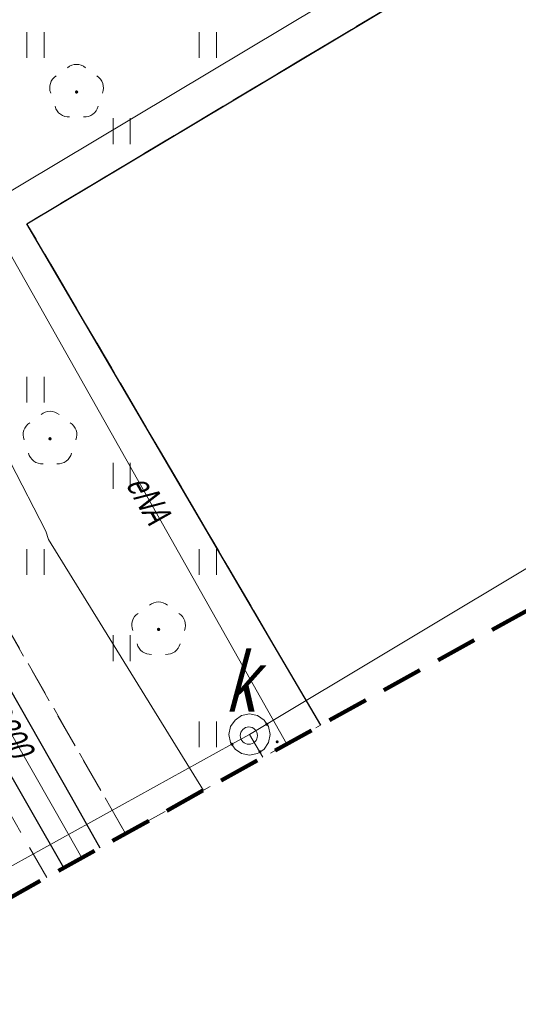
# Model space of a CAD drawing. Extents: x 7463256 to 7464485, y 5957341 to 5958260.
# Tile 195 of 256: x 7464071 to 7464086, y 5957801 to 5957830. Entities that reach past the tile are written whole.
import ezdxf
from ezdxf.enums import TextEntityAlignment as Align

# ---------------------------------------------------------------- set-up
doc = ezdxf.new("R2010")
doc.units = 0
doc.header["$MEASUREMENT"] = 0
for name, pattern in [('1.5_0.5', [2, 1.5, -0.5]), ('4', [1.8, 1.2, -0.6]), ('mz1.0_0.5', [1.5, 1, -0.5])]:
    doc.linetypes.add(name, pattern=pattern)
doc.layers.get('0').update_dxf_attribs({"color": 2, "linetype": 'CONTINUOUS', "lineweight": 5})
for name, color, linetype in [('chodnik (powierzchnia)', 7, 'CONTINUOUS'), ('drzewo liściaste (punkt)', 7, 'CONTINUOUS'), ('jezdnia (powierzchnia)', 7, 'CONTINUOUS'), ('kanał ciepłowniczy (linia)', 7, 'CONTINUOUS'), ('komora podziemna - przewód kanalizacyjny (powierzchnia)', 7, 'CONTINUOUS'), ('komora podziemna - przewód kanalizacyjny (powierzchnia)-Atr17', 7, 'CONTINUOUS'), ('krawężnik (linia)', 7, 'CONTINUOUS'), ('Obszar opracowania', 7, 'CONTINUOUS'), ('przewód ciepłowniczy (linia)', 7, 'CONTINUOUS'), ('przewód ciepłowniczy (linia)-Atr1', 7, 'CONTINUOUS'), ('przewód elektroenergetyczny (linia)', 7, 'CONTINUOUS'), ('przewód elektroenergetyczny (linia)-Atr1', 7, 'CONTINUOUS'), ('przewód kanalizacyjny (linia)', 7, 'CONTINUOUS'), ('przewód wodociągowy (linia)', 7, 'CONTINUOUS'), ('punkt o określonej wysokości (sieć kanalizacyjna)', 7, 'CONTINUOUS'), ('trawnik (powierzchnia)', 7, 'CONTINUOUS'), ('trawnik (powierzchnia) - symbol', 7, 'CONTINUOUS'), ('właz okrągły - siec kanalizacyjna (punkt)', 7, 'CONTINUOUS')]:
    doc.layers.add(name, color=color, linetype=linetype)
doc.styles.get("Standard").update_dxf_attribs({"font": 'txt', "width": 0.75})

# ---------------------------------------------------------------- blocks, each defined once
blk = doc.blocks.new('OP021')
at = {"linetype": 'Continuous', "lineweight": 13}
h = blk.add_hatch(color=0, dxfattribs=at)
edge = h.paths.add_edge_path()
edge.add_arc((0, 0), 0.05, 0, 360)
at = {"color": 0, "linetype": 'Continuous', "lineweight": 13}
for centre, start, end in [((0, 0.4), 49.272, 130.728), ((-0.38, 0.124), 121.308, 202.548), ((0.38, 0.124), 337.452, 58.692), ((-0.235, -0.324), 193.221, 274.871), ((0.235, -0.324), 265.129, 346.779)]:
    blk.add_arc(centre, 0.4, start, end, dxfattribs=at)
blk = doc.blocks.new('PW01')
at = {"linetype": 'Continuous', "lineweight": 13}
h = blk.add_hatch(color=0, dxfattribs=at)
edge = h.paths.add_edge_path()
edge.add_arc((0, 0), 0.045, 0, 360)
blk = doc.blocks.new('US22')
at = {"color": 0, "linetype": 'Continuous', "lineweight": 13}
blk.add_circle((0, 0), 0.25, dxfattribs=at)
blk = doc.blocks.new('TU04')
at = {"color": 0, "linetype": 'Continuous', "lineweight": 13}
for p, q in [((0, 0), (0, 0.75)), ((0.5, 0), (0.5, 0.75))]:
    blk.add_line(p, q, dxfattribs=at)

msp = doc.modelspace()

# ---------------------------------------------------------------- linework, layer by layer
at = {"layer": 'chodnik (powierzchnia)', "color": 7, "linetype": 'mz1.0_0.5', "lineweight": 18, "flags": 128}
for points in [[(7464071.843, 5957804.998), (7464056.53, 5957831.72), (7464056.52, 5957831.71), (7464055.36, 5957831.07), (7464053.35, 5957832.19), (7464052.15, 5957831.46), (7464051.31, 5957830.32), (7464051.05, 5957832.31), (7464051.31, 5957834.34), (7464051.91, 5957836.3), (7464052.69, 5957837.84), (7464053.84, 5957839.49), (7464055.2, 5957840.55), (7464064.71, 5957846.22), (7464066.91, 5957845.13), (7464101.18, 5957865.43), (7464132.33, 5957880.81), (7464161.85, 5957898.17), (7464162.66, 5957902.28), (7464161.93, 5957903.53), (7464164.51, 5957905.04), (7464165.37, 5957905.54), (7464166.99, 5957905.71), (7464168.49, 5957905.5), (7464170.43, 5957904.71), (7464172.05, 5957903.56), (7464173.53, 5957901.81), (7464174.83, 5957899.71), (7464177.01, 5957896.13), (7464173.1, 5957893.7), (7464177.49, 5957886.53), (7464187.04, 5957870.58), (7464187.775, 5957869.352)], [(7464186.364, 5957868.569), (7464185.74, 5957869.61), (7464176.74, 5957884.54), (7464171.68, 5957893.03), (7464170.04, 5957895.68), (7464168.92, 5957897.57), (7464134.26, 5957877.24), (7464103.83, 5957862.17), (7464100.38, 5957857.6), (7464058.74, 5957833.06), (7464074.13, 5957806.267)]]:
    msp.add_lwpolyline(points, dxfattribs=at)
at = {"layer": 'jezdnia (powierzchnia)', "color": 7, "linetype": '1.5_0.5', "lineweight": 18, "flags": 128}
msp.add_lwpolyline([(7464079.793, 5957809.41), (7464078.35, 5957811.88), (7464071.27, 5957823.96), (7464084.14, 5957831.66), (7464107.04, 5957845.37), (7464161.28, 5957877.81), (7464164.16, 5957873.06), (7464164.5, 5957872.74), (7464165, 5957872.65), (7464165.4, 5957872.79), (7464168.48, 5957874.57), (7464175.642, 5957862.618)], dxfattribs=at)
at = {"layer": 'kanał ciepłowniczy (linia)', "color": 212, "linetype": 'Continuous', "lineweight": 25, "flags": 128}
msp.add_lwpolyline([(7464072.34, 5957805.273), (7464062.41, 5957822.61), (7464064.3, 5957823.9), (7464063.84, 5957824.66), (7464061.9, 5957823.64), (7464058.85, 5957829.04), (7464058.31, 5957830.01), (7464053.82, 5957837.87), (7464055.5, 5957837.58), (7464059.89, 5957829.92), (7464060.41, 5957829.04), (7464062.34, 5957825.73), (7464064.32, 5957826.68), (7464066.26, 5957823.31), (7464064.19, 5957822.02), (7464072.55, 5957807.33), (7464073.387, 5957805.855)], dxfattribs=at)
at = {"layer": 'komora podziemna - przewód kanalizacyjny (powierzchnia)', "color": 34, "linetype": 'Continuous', "lineweight": 18, "flags": 128}
msp.add_lwpolyline([(7464077.73, 5957809.74), (7464077.96, 5957809.69), (7464078.15, 5957809.56), (7464078.23, 5957809.44), (7464078.28, 5957809.37), (7464078.33, 5957809.14), (7464078.28, 5957808.91), (7464078.15, 5957808.72), (7464078.03, 5957808.63), (7464077.96, 5957808.59), (7464077.73, 5957808.54), (7464077.5, 5957808.59), (7464077.31, 5957808.72), (7464077.18, 5957808.91), (7464077.13, 5957809.14), (7464077.18, 5957809.37), (7464077.31, 5957809.56), (7464077.5, 5957809.69)], close=True, dxfattribs=at)
at = {"layer": 'krawężnik (linia)', "color": 7, "linetype": 'Continuous', "lineweight": 25, "flags": 128}
msp.add_lwpolyline([(7464079.793, 5957809.41), (7464078.35, 5957811.88), (7464071.27, 5957823.96), (7464084.14, 5957831.66), (7464107.04, 5957845.37), (7464161.28, 5957877.81), (7464164.16, 5957873.06), (7464164.5, 5957872.74), (7464165, 5957872.65), (7464165.4, 5957872.79), (7464168.48, 5957874.57), (7464175.642, 5957862.618)], dxfattribs=at)
at = {"layer": 'Obszar opracowania', "color": 132, "linetype": '4', "lineweight": 200, "flags": 128}
msp.add_lwpolyline([(7463648.63, 5957598.42), (7463381.17, 5957559), (7463352.31, 5957567.45), (7463255.88, 5957568.85), (7463280.41, 5957340.9), (7463468.95, 5957378.08), (7463536.66, 5957509.53), (7463626.95, 5957460.4), (7463653.5, 5957411.27), (7463734.5, 5957471.02), (7463879.22, 5957698.07), (7464314.97, 5957939.96), (7464470.72, 5957945.23), (7464483.34, 5958244.06), (7464262.86, 5958260.06), (7464240.11, 5958013.73), (7463789.91, 5957739.13), (7463712.41, 5957593.35)], close=True, dxfattribs=at)
at = {"layer": 'przewód ciepłowniczy (linia)', "color": 212, "linetype": 'Continuous', "lineweight": 18, "flags": 128}
msp.add_lwpolyline([(7464072.867, 5957805.566), (7464072.09, 5957806.93), (7464063.3, 5957822.32), (7464065.28, 5957823.61), (7464064.08, 5957825.67), (7464062.12, 5957824.69), (7464059.1, 5957829.97), (7464054.66, 5957837.73)], dxfattribs=at)
at = {"layer": 'przewód elektroenergetyczny (linia)', "color": 1, "linetype": 'Continuous', "lineweight": 18, "flags": 128}
msp.add_lwpolyline([(7464078.811, 5957808.865), (7464070.01, 5957824.44), (7464086.36, 5957834.22), (7464117.16, 5957852.69), (7464145.93, 5957869.92), (7464160.74, 5957878.68), (7464162.97, 5957878.93), (7464167.41, 5957876.97), (7464169.87, 5957874.37), (7464176.499, 5957863.093)], dxfattribs=at)
at = {"layer": 'przewód kanalizacyjny (linia)', "color": 34, "linetype": 'Continuous', "lineweight": 18, "flags": 128}
for points in [[(7464077.73, 5957809.14), (7464112.99, 5957830.28), (7464113.49, 5957830.58)], [(7464066.75, 5957803.08), (7464077.22, 5957808.86), (7464077.73, 5957809.14)], [(7464078.117, 5957808.48), (7464077.73, 5957809.14)]]:
    msp.add_lwpolyline(points, dxfattribs=at)
at = {"layer": 'przewód wodociągowy (linia)', "color": 5, "linetype": 'Continuous', "lineweight": 18, "flags": 128}
msp.add_lwpolyline([(7464076.392, 5957807.522), (7464071.9, 5957814.8), (7464071.82, 5957815.04), (7464069.74, 5957819.06), (7464068.2, 5957823.35), (7464066.94, 5957828.05), (7464064.51, 5957833.12), (7464061.96, 5957838.03), (7464061.57, 5957838.32), (7464061.41, 5957838.59)], dxfattribs=at)
at = {"layer": 'trawnik (powierzchnia)', "color": 7, "linetype": 'mz1.0_0.5', "lineweight": 18, "flags": 128}
msp.add_lwpolyline([(7464169.65, 5957895.41), (7464168.12, 5957891.76), (7464182.22, 5957866.27), (7464179.55, 5957864.78), (7464172.78, 5957876.3), (7464168.06, 5957887.22), (7464164.64, 5957892.19), (7464141.63, 5957878.98), (7464138.16, 5957876.83), (7464143.78, 5957877.08), (7464164.8, 5957889.22), (7464166.28, 5957885.9), (7464171.21, 5957875.06), (7464177.93, 5957863.89), (7464175.64, 5957862.62), (7464168.48, 5957874.57), (7464165.4, 5957872.79), (7464165, 5957872.65), (7464164.5, 5957872.74), (7464164.16, 5957873.06), (7464161.28, 5957877.81), (7464107.04, 5957845.37), (7464084.14, 5957831.66), (7464071.27, 5957823.96), (7464078.35, 5957811.88), (7464079.79, 5957809.41), (7464074.13, 5957806.27), (7464058.77, 5957833.07), (7464100.38, 5957857.6), (7464103.83, 5957862.17), (7464134.26, 5957877.24), (7464168.92, 5957897.57)], close=True, dxfattribs=at)

# ---------------------------------------------------------------- block references
at = {"layer": 'drzewo liściaste (punkt)', "color": 94, "linetype": 'Continuous', "lineweight": 13}
for p in [(7464072.71, 5957827.78), (7464071.94, 5957817.72), (7464075.09, 5957812.19)]:
    msp.add_blockref('OP021', p, dxfattribs=at)
at = {"layer": 'punkt o określonej wysokości (sieć kanalizacyjna)', "color": 34, "linetype": 'Continuous', "lineweight": 13}
for p in [(7464078.23, 5957809.44), (7464077.22, 5957808.86), (7464078.53, 5957808.93), (7464078.03, 5957808.64)]:
    msp.add_blockref('PW01', p, dxfattribs=at)
at = {"layer": 'trawnik (powierzchnia) - symbol', "color": 7, "linetype": 'Continuous', "lineweight": 18}
for p in [(7464071.27, 5957828.77), (7464076.27, 5957828.77), (7464073.77, 5957826.27), (7464071.27, 5957818.77), (7464073.77, 5957816.27), (7464071.27, 5957813.77), (7464076.27, 5957813.77), (7464073.77, 5957811.27), (7464076.27, 5957808.77)]:
    msp.add_blockref('TU04', p, dxfattribs=at)
at = {"layer": 'właz okrągły - siec kanalizacyjna (punkt)', "color": 7, "linetype": 'Continuous', "lineweight": 18}
msp.add_blockref('US22', (7464077.71, 5957809.11), dxfattribs=at)

# ---------------------------------------------------------------- texts
at = {"layer": 'komora podziemna - przewód kanalizacyjny (powierzchnia)-Atr17', "color": 34, "oblique": 15, "width": 0.722}
msp.add_text('k', height=1.75, dxfattribs=at).set_placement((7464077.03, 5957809.8))
at = {"layer": 'przewód ciepłowniczy (linia)-Atr1', "color": 212, "oblique": 15, "width": 0.72}
msp.add_text('cwD200', height=0.75, rotation=-60.267, dxfattribs=at).set_placement((7464069.85, 5957810.84), align=Align.MIDDLE_LEFT)
at = {"layer": 'przewód elektroenergetyczny (linia)-Atr1', "color": 1, "oblique": 15, "width": 0.72}
msp.add_text('eNA', height=0.75, rotation=299.469, dxfattribs=at).set_placement((7464074.45, 5957816.59), align=Align.MIDDLE_LEFT)

doc.saveas('drawing.dxf')
